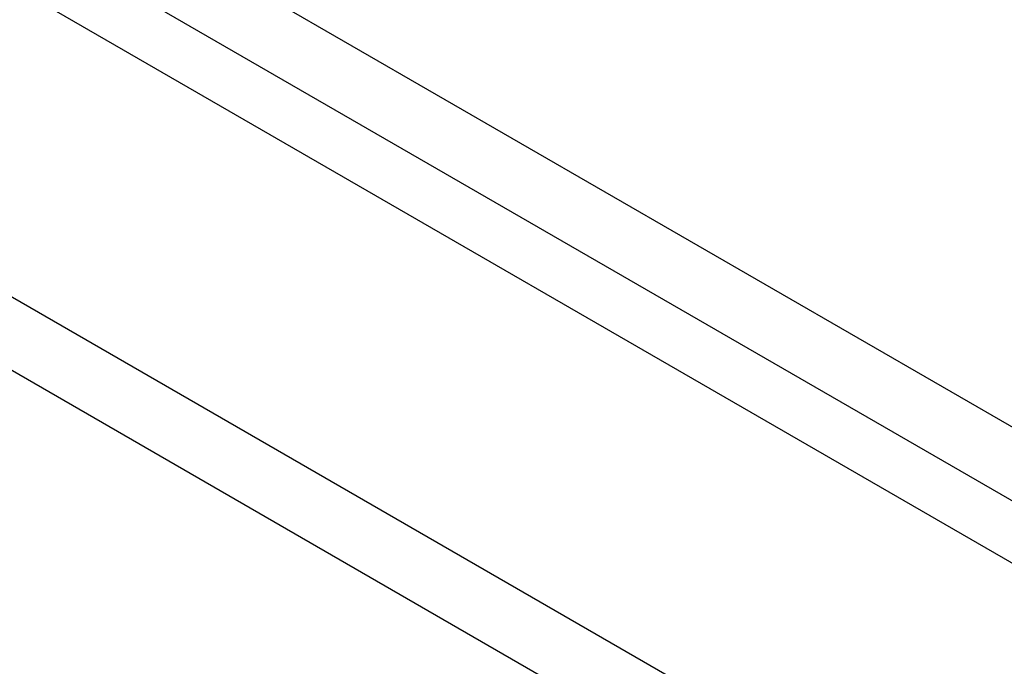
# Model space of a CAD drawing. Header units: inches. Extents: x 25 to 627, y 68 to 290.
# Tile 244 of 250: x 614.23 to 616.39, y 236.32 to 237.74. Entities that reach past the tile are written whole.
import ezdxf

# ---------------------------------------------------------------- set-up
doc = ezdxf.new("R2010")
doc.units = ezdxf.units.IN
doc.header["$MEASUREMENT"] = 0
doc.layers.add('Visible Edges(ANSI)', color=7, linetype='Continuous', lineweight=25)
doc.layers.add('Visible Tangent Edges(ANSI)', color=7, linetype='Continuous', lineweight=25)

msp = doc.modelspace()

# ---------------------------------------------------------------- linework, layer by layer
at = {"layer": 'Visible Edges(ANSI)'}
msp.add_line((576.2834, 259.7161), (618.4305, 235.3824), dxfattribs=at)
at = {"layer": 'Visible Tangent Edges(ANSI)'}
for p, q in [((618.7013, 235.524), (576.4149, 259.938)), ((576.3449, 259.8168), (618.6313, 235.4027)), ((575.693, 259.3752), (617.8401, 235.0415)), ((617.7701, 234.9203), (575.623, 259.2539))]:
    msp.add_line(p, q, dxfattribs=at)

doc.saveas('drawing.dxf')
